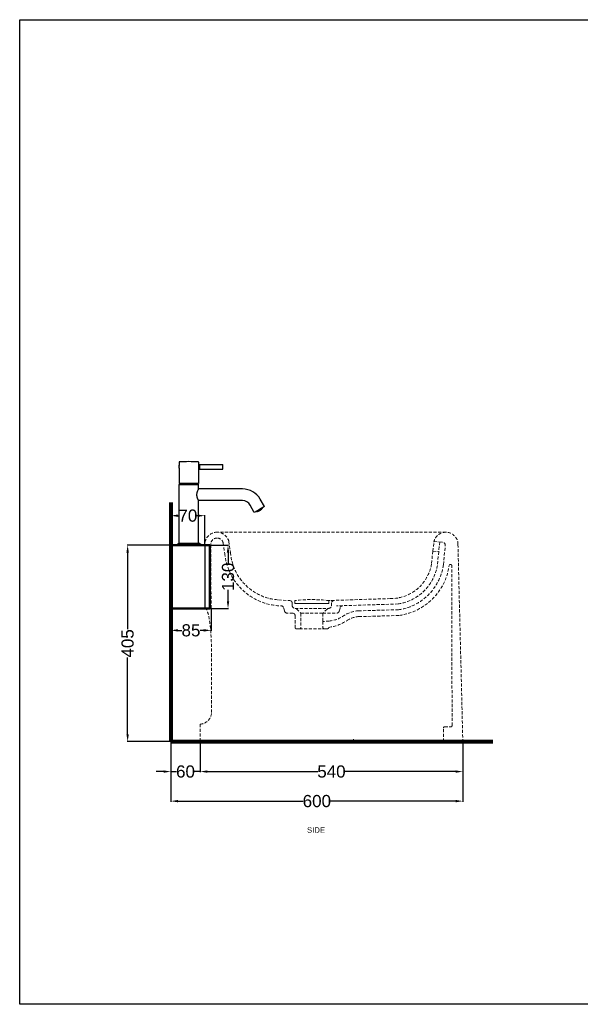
# Model space of a CAD drawing. Header units: millimetres. Extents: x 18233 to 30229, y -672 to 1848.
# Tile 8 of 12: x 24971 to 26124, y -175 to 1848. Entities that reach past the tile are written whole.
import ezdxf

# ---------------------------------------------------------------- set-up
doc = ezdxf.new("R2010")
doc.units = ezdxf.units.MM
doc.header["$MEASUREMENT"] = 0
doc.linetypes.add('DASHED2', pattern=[9.525, 6.35, -3.175])
for name, color, linetype in [('Attacchi_Scarico', 2, 'Continuous'), ('Kit sifone', 5, 'Continuous'), ('Quote', 4, 'Continuous')]:
    doc.layers.add(name, color=color, linetype=linetype)
for name, color, linetype, lineweight in [('Layer1', 5, 'DASHED2', 0), ('Sezione', 1, 'Continuous', 50), ('sezione linea', 6, 'Continuous', 80), ('Vista', 8, 'Continuous', 15)]:
    doc.layers.add(name, color=color, linetype=linetype, lineweight=lineweight)
doc.styles.get("Standard").update_dxf_attribs({"font": 'arial.ttf'})
doc.dimstyles.new('ISO-25', dxfattribs={"dimtxt": 25, "dimasz": 15, "dimexe": 1.25, "dimexo": 0.625, "dimtad": 0, "dimdec": 1, "dimrnd": 5, "dimtxsty": 'Standard', "dimcen": 2.5, "dimadec": 0, "dimazin": 0, "dimtfac": 1, "dimtdec": 1, "dimtmove": 0, "dimatfit": 3, "dimfxl": 1, "dimarcsym": 0})

# ---------------------------------------------------------------- blocks, each defined once
blk = doc.blocks.new('*D196')
at = {"layer": 'Defpoints', "color": 0, "transparency": 16777216}
for p in [(25281.6, 828.9), (25281.6, 768.3), (25351.6, 768.3)]:
    blk.add_point(p, dxfattribs=at)
at = {"layer": 'Quote', "color": 0, "lineweight": -2, "transparency": 16777216}
for p, q in [((25281.6, 768.9), (25281.6, 830.1)), ((25351.6, 768.9), (25351.6, 830.1)), ((25296.6, 828.9), (25298.3, 828.9)), ((25336.6, 828.9), (25335, 828.9))]:
    blk.add_line(p, q, dxfattribs=at)
at = {"layer": 'Quote', "color": 0, "transparency": 16777216}
for points in [[(25296.6, 831.4), (25296.6, 826.4), (25281.6, 828.9)], [(25336.6, 831.4), (25336.6, 826.4), (25351.6, 828.9)]]:
    blk.add_solid(points, dxfattribs=at)
at = {"layer": 'Quote', "color": 0, "transparency": 16777216, "insert": (25316.6, 828.9), "char_height": 25, "attachment_point": 5}
blk.add_mtext('70', dxfattribs=at)
blk = doc.blocks.new('*D204')
at = {"layer": 'Defpoints', "color": 0, "transparency": 16777216}
for p in [(25281.6, 768.3), (25192.8, 364.9), (25281.6, 364.9)]:
    blk.add_point(p, dxfattribs=at)
at = {"layer": 'Quote', "color": 0, "lineweight": -2, "transparency": 16777216}
for p, q in [((25281, 768.3), (25191.6, 768.3)), ((25192.8, 753.3), (25192.8, 595.5)), ((25192.8, 379.9), (25192.8, 537.8)), ((25281, 364.9), (25191.6, 364.9))]:
    blk.add_line(p, q, dxfattribs=at)
at = {"layer": 'Quote', "color": 0, "transparency": 16777216}
for points in [[(25190.3, 753.3), (25195.3, 753.3), (25192.8, 768.3)], [(25190.3, 379.9), (25195.3, 379.9), (25192.8, 364.9)]]:
    blk.add_solid(points, dxfattribs=at)
at = {"layer": 'Quote', "color": 0, "transparency": 16777216, "insert": (25192.8, 566.6), "char_height": 25, "attachment_point": 5, "rotation": 90}
blk.add_mtext('405', dxfattribs=at)
blk = doc.blocks.new('*D205')
at = {"layer": 'Defpoints', "color": 0, "transparency": 16777216}
for p in [(25361.6, 768.3), (25361.6, 638.3), (25399.2, 638.3)]:
    blk.add_point(p, dxfattribs=at)
at = {"layer": 'Quote', "color": 0, "lineweight": -2, "transparency": 16777216}
for p, q in [((25362.3, 768.3), (25400.5, 768.3)), ((25399.2, 753.3), (25399.2, 730.3)), ((25399.2, 653.3), (25399.2, 676.3)), ((25362.3, 638.3), (25400.5, 638.3))]:
    blk.add_line(p, q, dxfattribs=at)
at = {"layer": 'Quote', "color": 0, "transparency": 16777216}
for points in [[(25396.7, 753.3), (25401.7, 753.3), (25399.2, 768.3)], [(25396.7, 653.3), (25401.7, 653.3), (25399.2, 638.3)]]:
    blk.add_solid(points, dxfattribs=at)
at = {"layer": 'Quote', "color": 0, "transparency": 16777216, "insert": (25399.2, 703.3), "char_height": 25, "attachment_point": 5, "rotation": 90}
blk.add_mtext('130', dxfattribs=at)
blk = doc.blocks.new('*D206')
at = {"layer": 'Defpoints', "color": 0, "transparency": 16777216}
for p in [(25281.6, 638.3), (25364.4, 639.1), (25281.6, 593.3)]:
    blk.add_point(p, dxfattribs=at)
at = {"layer": 'Quote', "color": 0, "lineweight": -2, "transparency": 16777216}
for p, q in [((25281.6, 637.7), (25281.6, 592.1)), ((25364.4, 638.4), (25364.4, 592.1)), ((25296.6, 593.3), (25304.4, 593.3)), ((25349.4, 593.3), (25341.6, 593.3))]:
    blk.add_line(p, q, dxfattribs=at)
at = {"layer": 'Quote', "color": 0, "transparency": 16777216}
for points in [[(25296.6, 595.8), (25296.6, 590.8), (25281.6, 593.3)], [(25349.4, 595.8), (25349.4, 590.8), (25364.4, 593.3)]]:
    blk.add_solid(points, dxfattribs=at)
at = {"layer": 'Quote', "color": 0, "transparency": 16777216, "insert": (25323, 593.3), "char_height": 25, "attachment_point": 5}
blk.add_mtext('85', dxfattribs=at)
blk = doc.blocks.new('*D207')
at = {"layer": 'Defpoints', "color": 0, "transparency": 16777216}
for p in [(25281.6, 364.9), (25881.9, 364.9), (25281.6, 242.5)]:
    blk.add_point(p, dxfattribs=at)
at = {"layer": 'Quote', "color": 0, "lineweight": -2, "transparency": 16777216}
for p, q in [((25281.6, 364.3), (25281.6, 241.2)), ((25881.9, 364.3), (25881.9, 241.2)), ((25296.6, 242.5), (25553.5, 242.5)), ((25866.9, 242.5), (25610.1, 242.5))]:
    blk.add_line(p, q, dxfattribs=at)
at = {"layer": 'Quote', "color": 0, "transparency": 16777216}
for points in [[(25296.6, 245), (25296.6, 240), (25281.6, 242.5)], [(25866.9, 245), (25866.9, 240), (25881.9, 242.5)]]:
    blk.add_solid(points, dxfattribs=at)
at = {"layer": 'Quote', "color": 0, "transparency": 16777216, "insert": (25581.8, 242.5), "char_height": 25, "attachment_point": 5}
blk.add_mtext('600', dxfattribs=at)
blk = doc.blocks.new('*D208')
at = {"layer": 'Defpoints', "color": 0, "transparency": 16777216}
for p in [(25341.7, 364.9), (25881.9, 364.9), (25881.9, 303.2)]:
    blk.add_point(p, dxfattribs=at)
at = {"layer": 'Quote', "color": 0, "lineweight": -2, "transparency": 16777216}
for p, q in [((25341.7, 364.3), (25341.7, 301.9)), ((25881.9, 364.3), (25881.9, 301.9)), ((25356.7, 303.2), (25583.6, 303.2)), ((25866.9, 303.2), (25640, 303.2))]:
    blk.add_line(p, q, dxfattribs=at)
at = {"layer": 'Quote', "color": 0, "transparency": 16777216}
for points in [[(25356.7, 305.7), (25356.7, 300.7), (25341.7, 303.2)], [(25866.9, 305.7), (25866.9, 300.7), (25881.9, 303.2)]]:
    blk.add_solid(points, dxfattribs=at)
at = {"layer": 'Quote', "color": 0, "transparency": 16777216, "insert": (25611.8, 303.2), "char_height": 25, "attachment_point": 5}
blk.add_mtext('540', dxfattribs=at)
blk = doc.blocks.new('*D247')
at = {"layer": 'Defpoints', "color": 0, "transparency": 16777216}
for p in [(25281.6, 364.9), (25341.7, 364.9), (25341.7, 303.2)]:
    blk.add_point(p, dxfattribs=at)
at = {"layer": 'Quote', "color": 0, "lineweight": -2, "transparency": 16777216}
for p, q in [((25281.6, 364.3), (25281.6, 301.9)), ((25341.7, 364.3), (25341.7, 301.9)), ((25266.6, 303.2), (25251.6, 303.2)), ((25281.6, 303.2), (25293.1, 303.2)), ((25341.7, 303.2), (25330.2, 303.2)), ((25356.7, 303.2), (25371.7, 303.2))]:
    blk.add_line(p, q, dxfattribs=at)
at = {"layer": 'Quote', "color": 0, "transparency": 16777216}
for points in [[(25266.6, 305.7), (25266.6, 300.7), (25281.6, 303.2)], [(25356.7, 305.7), (25356.7, 300.7), (25341.7, 303.2)]]:
    blk.add_solid(points, dxfattribs=at)
at = {"layer": 'Quote', "color": 0, "transparency": 16777216, "insert": (25311.7, 303.2), "char_height": 25, "attachment_point": 5}
blk.add_mtext('60', dxfattribs=at)

msp = doc.modelspace()

# ---------------------------------------------------------------- linework, layer by layer
at = {"layer": 'Kit sifone', "lineweight": -3}
for p, q in [((25298.61, 932.47), (25298.41, 932.47)), ((25298.62, 938.94), (25298.62, 932.47)), ((25338.61, 933.42), (25340.42, 933.42)), ((25338.62, 938.94), (25338.62, 933.47)), ((25340.62, 934.22), (25340.62, 924.62)), ((25340.82, 934.42), (25388.36, 934.42)), ((25298.61, 926.37), (25298.41, 926.37)), ((25298.62, 928.74), (25298.78, 928.74)), ((25298.62, 926.37), (25298.62, 894.92)), ((25298.79, 929.2), (25298.78, 928.62)), ((25338.61, 925.42), (25340.42, 925.42)), ((25338.62, 925.37), (25338.62, 894.92)), ((25340.82, 924.42), (25388.36, 924.42)), ((25338.62, 894.92), (25298.62, 894.92)), ((25298.62, 892.57), (25298.87, 892.82)), ((25318.4, 892.57), (25298.62, 892.57)), ((25298.62, 772.32), (25298.62, 892.57)), ((25298.87, 892.82), (25318.4, 892.82)), ((25318.4, 892.82), (25338.37, 892.82)), ((25338.62, 892.57), (25318.4, 892.57)), ((25338.62, 892.57), (25338.37, 892.82)), ((25338.62, 883.82), (25338.62, 892.57)), ((25428.97, 883.82), (25338.61, 883.82)), ((25343.86, 859.82), (25338.61, 859.82)), ((25338.62, 772.32), (25338.62, 859.82)), ((25347.65, 859.94), (25344.58, 859.94)), ((25428.97, 859.82), (25348.36, 859.82)), ((25453.22, 835.82), (25444.56, 850.82)), ((25474.01, 847.82), (25465.35, 862.82)), ((25463.61, 841.82), (25453.22, 835.82)), ((25457.29, 838.17), (25457.53, 837.77)), ((25459.14, 837.74), (25459.06, 837.72)), ((25459.07, 837.69), (25459.14, 837.74)), ((25459.23, 837.73), (25459.07, 837.69)), ((25459.14, 837.74), (25459.24, 837.8)), ((25459.23, 837.73), (25459.2, 837.77)), ((25459.45, 837.92), (25459.71, 838.06)), ((25459.63, 838.05), (25459.71, 838.06)), ((25459.71, 838.06), (25460.18, 838.34)), ((25459.93, 837.89), (25459.8, 838.11)), ((25459.98, 837.91), (25459.85, 838.14)), ((25459.98, 837.91), (25459.93, 837.89)), ((25460.18, 838.34), (25460.38, 838.39)), ((25460.55, 838.24), (25460.46, 838.39)), ((25460.79, 838.38), (25460.55, 838.24)), ((25460.66, 838.09), (25460.57, 838.25)), ((25460.63, 838.07), (25460.66, 838.09)), ((25461.03, 838.83), (25461.99, 839.38)), ((25461.06, 838.79), (25461.03, 838.83)), ((25461.06, 838.79), (25461.03, 838.83)), ((25461.22, 838.25), (25461.14, 838.39)), ((25461.23, 838.42), (25461.4, 838.52)), ((25461.74, 838.93), (25461.61, 839.16)), ((25461.88, 838.48), (25461.78, 838.65)), ((25461.89, 838.48), (25461.79, 838.65)), ((25461.99, 839.38), (25462.16, 839.42)), ((25462.01, 838.53), (25462, 838.52)), ((25462.16, 839.42), (25462.29, 839.25)), ((25462.25, 838.85), (25462.16, 838.96)), ((25462.25, 838.85), (25462.18, 838.97)), ((25462.46, 838.81), (25462.45, 838.82)), ((25462.49, 838.83), (25462.46, 838.81)), ((25462.73, 838.82), (25462.68, 838.9)), ((25462.79, 838.88), (25462.72, 838.83)), ((25462.79, 838.88), (25462.76, 838.93)), ((25462.9, 839.07), (25462.77, 839.29)), ((25463.03, 838.99), (25462.79, 838.88)), ((25463.03, 838.99), (25463, 839.02)), ((25463.14, 839.08), (25463.01, 839.01)), ((25463.07, 839.95), (25463.11, 840.03)), ((25463.11, 840.03), (25464.24, 840.68)), ((25463.29, 839.14), (25463.27, 839.16)), ((25463.37, 839.21), (25463.28, 839.16)), ((25463.29, 839.14), (25463.28, 839.17)), ((25463.35, 839.49), (25463.45, 839.38)), ((25463.57, 839.99), (25463.43, 840.22)), ((25463.65, 839.35), (25463.44, 839.25)), ((25474.01, 847.82), (25463.61, 841.82)), ((25463.65, 839.35), (25463.64, 839.37)), ((25463.68, 839.39), (25463.65, 839.35)), ((25463.82, 839.48), (25464.04, 839.57)), ((25463.86, 839.49), (25463.83, 839.48)), ((25463.99, 839.7), (25463.86, 839.94)), ((25463.99, 839.42), (25463.93, 839.53)), ((25464.04, 839.57), (25464.12, 839.65)), ((25464.21, 840.36), (25464.08, 840.59)), ((25464.24, 840.68), (25464.36, 840.69)), ((25464.56, 839.75), (25464.5, 839.86)), ((25464.64, 840.07), (25464.53, 840.27)), ((25464.86, 839.93), (25464.56, 839.75)), ((25464.76, 840.02), (25464.91, 840.08)), ((25464.86, 839.93), (25464.8, 840.03)), ((25465.29, 840.17), (25464.86, 839.93)), ((25464.91, 840.08), (25465.07, 840.2)), ((25465.22, 840.41), (25465.03, 840.45)), ((25465.22, 840.41), (25465.13, 840.55)), ((25465.29, 840.17), (25465.22, 840.28)), ((25465.5, 840.3), (25465.29, 840.17)), ((25465.33, 841.25), (25465.43, 841.37)), ((25465.55, 841.13), (25465.33, 841.25)), ((25465.55, 841.13), (25465.42, 841.36)), ((25465.43, 841.37), (25466.5, 841.98)), ((25465.53, 840.46), (25465.44, 840.4)), ((25465.5, 840.3), (25465.44, 840.41)), ((25465.68, 840.55), (25465.74, 840.56)), ((25465.83, 840.76), (25465.7, 840.99)), ((25465.74, 840.56), (25465.95, 840.71)), ((25465.95, 840.7), (25465.91, 840.68)), ((25466.17, 841.49), (25466.04, 841.72)), ((25466.06, 841.21), (25466.25, 841.16)), ((25466.09, 840.76), (25466.08, 840.78)), ((25466.23, 840.87), (25466.09, 840.76)), ((25466.36, 840.91), (25466.35, 840.94)), ((25466.36, 840.91), (25466.57, 841.07)), ((25466.41, 840.97), (25466.36, 840.91)), ((25466.5, 841.98), (25466.55, 841.96)), ((25466.66, 841.09), (25466.65, 841.11)), ((25466.79, 841.19), (25466.66, 841.09)), ((25466.78, 841.31), (25466.68, 841.48)), ((25467.34, 841.79), (25467.28, 841.91)), ((25467.31, 841.61), (25467.28, 841.67)), ((25467.29, 841.58), (25467.37, 841.65)), ((25467.31, 842.15), (25467.37, 842.43)), ((25467.37, 842.43), (25467.51, 842.57)), ((25467.37, 841.65), (25467.38, 841.65)), ((25467.51, 842.57), (25468.31, 843.03)), ((25467.77, 842.42), (25467.64, 842.65)), ((25467.88, 842.1), (25467.84, 842.18)), ((25468.3, 842.96), (25468.27, 843.01)), ((25468.31, 843.03), (25468.3, 842.96)), ((25468.36, 842.53), (25468.32, 842.51)), ((25468.71, 842.96), (25468.66, 843.05)), ((25468.81, 843.26), (25468.95, 843.4)), ((25468.82, 843.01), (25468.87, 843.05)), ((25468.95, 843.4), (25469.33, 843.62)), ((25469.17, 843.37), (25469.35, 843.57)), ((25469.24, 843.51), (25469.22, 843.56)), ((25469.33, 843.62), (25469.24, 843.51)), ((25469.35, 843.57), (25469.46, 843.7)), ((25469.46, 843.7), (25469.39, 843.65)), ((25469.94, 845.47), (25470.17, 845.07)), ((25293.2, 768.78), (25298.37, 772.32)), ((25298.37, 772.32), (25338.87, 772.32)), ((25344.03, 768.78), (25338.87, 772.32))]:
    msp.add_line(p, q, dxfattribs=at)
for points in [[(25338.61, 883.82), (25338.58, 883.76), (25338.47, 883.58), (25338.29, 883.28), (25338.06, 882.87), (25337.77, 882.36), (25337.45, 881.76), (25337.09, 881.07), (25336.71, 880.29), (25336.33, 879.44), (25335.95, 878.52), (25335.6, 877.53), (25335.27, 876.48), (25335, 875.37), (25334.79, 874.22), (25334.65, 873.03), (25334.61, 871.82)], [(25334.61, 871.82), (25334.65, 870.61), (25334.79, 869.42), (25335, 868.27), (25335.27, 867.16), (25335.6, 866.11), (25335.96, 865.12), (25336.33, 864.2), (25336.72, 863.35), (25337.09, 862.57), (25337.45, 861.88), (25337.77, 861.28), (25338.06, 860.77), (25338.3, 860.36), (25338.47, 860.06), (25338.58, 859.88), (25338.61, 859.82)], [(25348.36, 859.82), (25348.29, 859.84), (25348.06, 859.88), (25347.7, 859.93), (25347.24, 859.99), (25346.7, 860.03), (25346.11, 860.04), (25345.53, 860.03), (25344.99, 859.99), (25344.52, 859.93), (25344.17, 859.88), (25343.94, 859.84), (25343.86, 859.82)]]:
    msp.add_lwpolyline(points, dxfattribs=at)
for centre, radius, start, end in [((25309.86, 929.42), 11.84, 165.06667, 180.78415), ((25299.12, 938.94), 0.5, 92.79603, 180), ((25318.62, 539.67), 400.25, 90, 92.79603), ((25318.62, 539.67), 400.25, 87.20398, 90), ((25338.12, 938.94), 0.5, 0, 87.20398), ((25358.2, 929.42), 20, 168.31705, 191.68297), ((25340.42, 933.62), 0.2, 270, 0), ((25340.82, 934.22), 0.2, 90, 180), ((25388.36, 934.22), 0.2, 1.37661, 90), ((25188.62, 929.42), 200, 0, 1.37661), ((25309.85, 929.42), 11.83, 180.79527, 194.94013), ((25340.42, 925.22), 0.2, 0, 90), ((25340.82, 924.62), 0.2, 180, 270), ((25388.36, 924.62), 0.2, 270, 358.62339), ((25188.62, 929.42), 200, 358.62339, 0), ((25298.92, 893.02), 0.2, 155.74252, 270), ((25318.62, 884.15), 21.8, 150.38136, 155.74252), ((25318.62, 884.15), 21.8, 24.25748, 29.61864), ((25338.31, 893.02), 0.2, 270, 24.25748), ((25428.97, 841.82), 42, 30, 90), ((25428.97, 841.82), 18, 30.00063, 89.99936), ((25457.96, 838.02), 0.5, 210.01636, 277.80491), ((25455.03, 858.76), 21.45, 278.04465, 280.85753), ((25458.41, 839.51), 1.9, 290.08913, 309.98523), ((25456.1, 853.15), 15.74, 281.45148, 284.07089), ((25455.88, 854.46), 17.07, 283.72126, 286.14127), ((25456.16, 854.15), 16.68, 283.24807, 285.66648), ((25460.71, 844.14), 5.76, 266.72253, 270.82114), ((25456.73, 854.47), 16.68, 283.24798, 285.66649), ((25457.3, 849.83), 12.22, 285.77858, 288.6862), ((25458.27, 853.37), 14.85, 280.84391, 283.53694), ((25456.51, 853.16), 15.63, 287.53425, 290.1026), ((25455.6, 855.89), 18.32, 288.45944, 290.8449), ((25455.66, 850.1), 12.72, 298.57816, 301.43815), ((25456.2, 854.02), 16.54, 290.10783, 293.23351), ((25461.57, 843.51), 4.77, 276.60447, 281.13647), ((25456.01, 850.24), 12.85, 298.59312, 301.42319), ((25457.94, 852.87), 14.66, 287.10474, 289.75467), ((25456.77, 854.34), 16.54, 290.10772, 293.23351), ((25458.45, 853.2), 14.56, 287.00979, 289.67943), ((25456.65, 850.52), 13.05, 298.61428, 301.40203), ((25462.7, 847.83), 7.89, 272.67348, 276.26895), ((25456.99, 850.68), 13.12, 298.62241, 301.39391), ((25460.63, 841.86), 3.68, 322.10068, 327.21325), ((25462.15, 846.59), 7.13, 281.19133, 284.94679), ((25455.11, 855.37), 17.55, 298.78432, 301.21865), ((25455.18, 855.41), 17.74, 298.79705, 301.20591), ((25455.31, 855.48), 18.01, 298.81506, 301.1879), ((25456.22, 853.97), 16.49, 298.11183, 301.17773), ((25455.38, 855.52), 18.11, 298.82198, 301.18099), ((25459.91, 842.52), 4.81, 333.36832, 337.74194), ((25463.02, 847.19), 7.09, 281.05809, 284.83891), ((25456.79, 854.3), 16.49, 298.11184, 301.87918), ((25461.73, 842.35), 3.7, 321.95135, 327.03631), ((25457.74, 848.54), 10.88, 312.03158, 315.10825), ((25457.19, 854.55), 16.37, 298.75495, 301.23606), ((25457.39, 854.68), 16.28, 298.74768, 301.24334), ((25457.74, 854.92), 16.03, 298.72873, 301.26228), ((25457.93, 855.05), 15.87, 298.71534, 301.27567), ((25458.51, 848.91), 10.95, 311.94453, 314.99914), ((25461.57, 848.82), 9.21, 298.33348, 301.64077), ((25457.54, 848.97), 11.42, 319.07699, 322.12228), ((25461.98, 849.11), 9.16, 298.32379, 301.65047), ((25464.44, 842.04), 2.13, 332.05121, 338.40234), ((25455.52, 854.5), 17.15, 309.47503, 311.93876), ((25465.67, 842.88), 2.03, 296.43762, 303.48901), ((25456.76, 854.34), 16.54, 306.75752, 309.57094), ((25455.82, 854.66), 17.27, 309.40571, 311.85102), ((25462.7, 849.69), 9.02, 298.29854, 301.67572), ((25461.32, 847.5), 8.34, 313.82457, 317.30965), ((25466.2, 843.29), 2.02, 296.41696, 303.50966), ((25463.08, 850.01), 8.93, 298.28069, 301.69357), ((25456, 855.46), 17.88, 309.23457, 311.63915), ((25465.46, 842.78), 2.13, 332.24519, 338.61533), ((25457.35, 853.64), 15.63, 309.90841, 312.47656), ((25456.21, 855.58), 17.75, 309.30272, 311.72544), ((25455.53, 854.59), 17.27, 315.15574, 317.66228), ((25462.13, 848.07), 8.28, 313.92435, 317.43365), ((25459.84, 851.29), 12.22, 311.29552, 314.20356), ((25467.14, 844.12), 1.99, 296.36315, 303.56348), ((25455.96, 855.42), 17.88, 313.39668, 317.6477), ((25461.41, 848.38), 9, 321.91276, 325.30574), ((25467.62, 844.59), 1.97, 296.32511, 303.60151), ((25456.13, 855.58), 17.82, 314.89114, 317.35997), ((25454.81, 856.44), 19.42, 318.99351, 322.10305), ((25469.74, 844.82), 0.5, 322.19508, 29.98363), ((25293.32, 768.62), 0.2, 124.43899, 180), ((25343.92, 768.62), 0.2, 0, 55.56101)]:
    msp.add_arc(centre, radius, start, end, dxfattribs=at)
for centre, start_param in [((25298.41, 929.42), 6.272906), ((25298.61, 929.42), 6.0879262)]:
    msp.add_ellipse(centre, major_axis=(0, -3.05), ratio=0.0027376, start_param=start_param, end_param=9.4247779, dxfattribs=at)
at = {"layer": 'Layer1'}
for p, q in [((25846.94, 794.95), (25376.64, 794.95)), ((25400.86, 776.09), (25404.15, 753.35)), ((25820.51, 756.08), (25822.72, 776.09)), ((25822.72, 776.09), (25839.81, 774.35)), ((25834.41, 774.9), (25832.38, 754.92)), ((25871.94, 769.95), (25881.94, 364.95)), ((25817.67, 730.62), (25820.17, 756.12)), ((25820.48, 756.09), (25832.38, 754.92)), ((25829.94, 729.42), (25832.44, 754.91)), ((25842.04, 728.25), (25845.84, 767.88)), ((25502.93, 655.98), (25526.16, 654.58)), ((25531.06, 643.53), (25531.06, 649.58)), ((25732.42, 658.58), (25605.35, 654.58)), ((25732.42, 658.58), (25605.35, 654.58)), ((25617.12, 654.58), (25606.21, 654.58)), ((25612.22, 643.53), (25612.22, 649.58)), ((25749.18, 647.58), (25622.1, 643.58)), ((25351.64, 639.02), (25364.36, 639.08)), ((25515.5, 632.57), (25513.47, 639.97)), ((25532.33, 628.61), (25520.23, 628.89)), ((25537.12, 638.47), (25606.06, 638.53)), ((25540.57, 637.01), (25549.14, 628.44)), ((25549.14, 628.44), (25549.14, 599.53)), ((25549.14, 628.43), (25594.14, 628.43)), ((25602.71, 637.01), (25594.14, 628.44)), ((25594.14, 628.43), (25623.05, 628.89)), ((25594.14, 628.43), (25594.14, 611.48)), ((25627.78, 632.57), (25629.81, 639.97)), ((25749.81, 635.72), (25667.41, 633.48)), ((25537.03, 623.62), (25537.03, 599.53)), ((25537.03, 623.62), (25537.03, 599.53)), ((25607.28, 612.54), (25594.14, 611.48)), ((25594.14, 611.48), (25594.14, 599.55)), ((25750.44, 623.87), (25668.04, 621.62)), ((25540.03, 596.53), (25546.14, 596.53)), ((25546.14, 596.53), (25597.14, 596.53)), ((25603.25, 596.53), (25597.14, 596.53)), ((25365.38, 544.95), (25365.38, 424.75)), ((25341.68, 400.58), (25341.68, 364.95))]:
    msp.add_line(p, q, dxfattribs=at)
for points in [[(25364.36, 639.05), (25363.61, 769.86)], [(25389.28, 773.08), (25392.39, 751.25)], [(25606.64, 654.53), (25606.64, 648.53), (25536.64, 648.53), (25536.64, 654.53)]]:
    msp.add_lwpolyline(points, dxfattribs=at)
for points in [[(25881.94, 365.11), (25841.94, 365.11), (25841.94, 392.61, -0.4142136), (25844.44, 395.11), (25857.33, 395.11, 0.4142136), (25859.83, 397.61), (25859.22, 726.22)], [(25606.64, 654.53, 0.0571429), (25536.64, 654.53), (25536.64, 648.53), (25606.64, 648.53), (25606.64, 654.53)]]:
    msp.add_lwpolyline(points, format="xyb", dxfattribs=at)
for centre, radius, start, end in [((25376.64, 769.95), 25, 88.78162, 180.40599), ((25376.51, 769.78), 25.16, 14.5292, 90), ((25846.99, 769.99), 24.95, 90.10899, 169.6894), ((25846.94, 769.95), 25, 0, 90), ((25376.64, 769.95), 13.03, 88.78162, 180.40599), ((25376.51, 769.78), 13.19, 14.5292, 90), ((25839.81, 768.31), 6.05, 355.99343, 90), ((25511.04, 762.79), 119.22, 185.55301, 269.21334), ((25509.82, 761.76), 106.01, 184.54773, 266.27392), ((25733.49, 743.77), 85.2, 269.28025, 351.12167), ((25733.49, 743.77), 85.2, 269.28025, 351.12167), ((25734.71, 742.63), 96.14, 278.65738, 352.10276), ((25734.52, 743.2), 108.56, 278.09691, 352.08171), ((25856.48, 725.98), 2.75, 5.00187, 166.69304), ((25734.52, 743.2), 120.44, 278.09691, 352.08171), ((25526.06, 649.58), 5, 0, 88.80755), ((25571.64, 349.28), 307.25, 83.45902, 96.54098), ((25571.64, 349.28), 307.25, 83.45902, 96.54098), ((25617.22, 649.58), 5, 91.19245, 180), ((25617.22, 649.58), 5, 91.19245, 180), ((25508.65, 638.64), 5, 15.37295, 81.25809), ((25520.32, 633.89), 5, 195.37295, 268.90352), ((25537.84, 645.5), 7.07, 196.15457, 264.16454), ((25532.03, 623.62), 5, 0, 86.57732), ((25537.03, 633.47), 5, 45.02568, 88.94721), ((25606.25, 633.47), 5, 91.05279, 134.97432), ((25605.44, 645.5), 7.07, 275.83546, 343.84543), ((25622.96, 633.89), 5, 271.09648, 344.62705), ((25634.63, 638.64), 5, 98.74191, 164.62705), ((25670.6, 573.56), 60, 93.04672, 124.59086), ((25595.19, 686.59), 87.76, 277.24296, 303.22799), ((25602.47, 672.35), 60, 274.60059, 304.59086), ((25670.6, 573.56), 48.13, 93.04672, 124.59086), ((25540.03, 599.53), 3, 180, 270), ((25546.14, 599.53), 3, 270, 0), ((25597.14, 599.53), 3, 180, 270), ((25603.25, 599.53), 3, 270, 0), ((25340.53, 425.42), 24.86, 272.6485, 358.44886), ((25662.19, 369.95), 5, 182.367, 270)]:
    msp.add_arc(centre, radius, start, end, dxfattribs=at)
at = {"layer": 'Layer1', "extrusion": (0, 0, -1)}
msp.add_ellipse((25351.64, 544.95), major_axis=(0, -94.07), ratio=0.1460823, start_param=3.1415927, end_param=4.712389, dxfattribs=at)
at = {"layer": 'Quote'}
msp.add_lwpolyline([(27490.81, -174.94), (24970.81, -174.94), (24970.81, 1847.96), (27490.81, 1847.96)], close=True, dxfattribs=at)
at = {"layer": 'Sezione'}
msp.add_lwpolyline([(25281.64, 768.31), (25361.64, 768.31), (25361.64, 638.32), (25281.64, 638.32), (25281.64, 768.31)], dxfattribs=at)
at = {"layer": 'sezione linea'}
for p, q in [((25281.64, 855.96), (25281.64, 364.95)), ((25281.64, 364.95), (25943.62, 364.95))]:
    msp.add_line(p, q, dxfattribs=at)
at = {"layer": 'Vista', "color": 8, "lineweight": -3, "true_color": 0x808080}
for p, q in [((25351.64, 769.95), (25351.52, 639.02)), ((25881.94, 364.95), (25351.64, 364.95))]:
    msp.add_line(p, q, dxfattribs=at)

# ---------------------------------------------------------------- texts
at = {"layer": 'Attacchi_Scarico'}
msp.add_text('SIDE', height=11.377, dxfattribs=at).set_placement((25561.62, 177.43))

# ---------------------------------------------------------------- dimensions: what is measured, and where the dimension line sits
at = {"layer": 'Quote'}
for base, p1, p2, angle, picture, middle in [((25281.64, 828.89), (25351.64, 768.31), (25281.64, 768.31), 180, '*D196', (25316.64, 828.89)), ((25192.85, 364.95), (25281.64, 768.31), (25281.64, 364.95), 90, '*D204', (25192.85, 566.63)), ((25399.21, 638.32), (25361.64, 768.31), (25361.64, 638.32), 90, '*D205', (25399.21, 703.32)), ((25281.64, 593.31), (25364.36, 639.05), (25281.64, 638.32), 180, '*D206', (25323, 593.31)), ((25281.64, 242.49), (25881.94, 364.95), (25281.64, 364.95), 180, '*D207', (25581.79, 242.49)), ((25881.94, 303.15), (25341.68, 364.95), (25881.94, 364.95), 180, '*D208', (25611.81, 303.15))]:
    dim = msp.add_linear_dim(base=base, p1=p1, p2=p2, angle=angle, dimstyle='ISO-25', dxfattribs=at)
    dim.commit()
    dim.dimension.update_dxf_attribs({"geometry": picture, "text_midpoint": middle})
dim = msp.add_linear_dim(base=(25341.68, 303.15), p1=(25281.64, 364.95), p2=(25341.68, 364.95), dimstyle='ISO-25', dxfattribs=at)
dim.commit()
dim.dimension.update_dxf_attribs({"geometry": '*D247', "text_midpoint": (25311.66, 303.15)})

doc.saveas('drawing.dxf')
